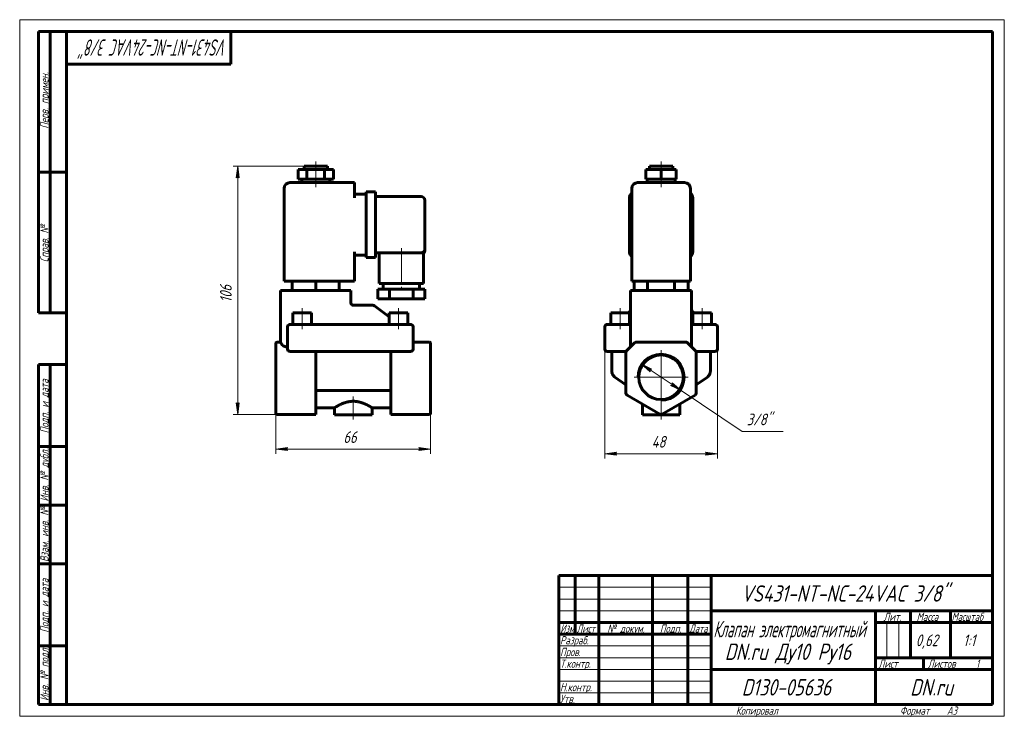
# Model space of a CAD drawing. Header units: millimetres. Extents: x 0 to 420, y 0 to 297.
import ezdxf

# ---------------------------------------------------------------- set-up
doc = ezdxf.new("R2010")
doc.units = ezdxf.units.MM
for name, pattern in [('K5LT_AXLED', [19.5, 15, -1.5, 1.5, -1.5]), ('K5LT_BASIC', [0]), ('K5LT_THIN', [0])]:
    doc.linetypes.add(name, pattern=pattern)
doc.layers.add('Системный слой', color=7, linetype='Continuous')
doc.layers.add('Системный слой (1)', color=251, linetype='Continuous', true_color=0x6c6c6c)
doc.styles.add('KDIMTEXTSTYLE', font='GOST_AU.SHX', dxfattribs={"width": 0.96, "oblique": 15, "height": 5})
doc.styles.add('KTEXTSTYLE', font='GOST_AU.SHX', dxfattribs={"width": 0.96, "height": 5})
doc.dimstyles.new('KDIMSTYLE (1.00)', dxfattribs={"dimtxt": 5, "dimasz": 1, "dimexe": 2, "dimexo": 0, "dimgap": 1, "dimtad": 1, "dimtxsty": 'KDIMTEXTSTYLE', "dimsah": 1, "dimcen": 0, "dimdle": 1, "dimadec": 0, "dimazin": 0, "dimtfac": 0.667, "dimtmove": 0, "dimatfit": 3, "dimfxl": 1, "dimtvp": 1, "dimtolj": 1, "dimtzin": 0, "dimarcsym": 0})

# ---------------------------------------------------------------- blocks, each defined once
blk = doc.blocks.new('U0')
at = {"layer": 'Системный слой (1)', "color": 150, "linetype": 'K5LT_BASIC', "lineweight": 60, "true_color": 0x0080ff}
for p, q in [((286.6, 173.33), (286.6, 173.35)), ((286.64, 173.08), (286.6, 173.33)), ((286.68, 172.98), (286.64, 173.08)), ((286.7, 172.94), (286.68, 172.98)), ((286.71, 172.92), (286.7, 172.94)), ((286.71, 172.91), (286.71, 172.92)), ((286.72, 172.91), (286.71, 172.91)), ((286.72, 172.9), (286.72, 172.91)), ((286.72, 172.89), (286.72, 172.9)), ((286.72, 172.9), (286.72, 172.9)), ((286.72, 172.9), (286.72, 172.9)), ((286.72, 172.9), (286.72, 172.9)), ((286.72, 172.9), (286.72, 172.9)), ((286.72, 172.9), (286.72, 172.9)), ((286.72, 172.9), (286.72, 172.9)), ((286.72, 172.9), (286.72, 172.9)), ((286.72, 172.9), (286.72, 172.9)), ((286.72, 172.9), (286.72, 172.9)), ((286.72, 172.9), (286.72, 172.9)), ((286.72, 172.9), (286.72, 172.9)), ((286.72, 172.9), (286.72, 172.9)), ((286.77, 172.83), (286.72, 172.89))]:
    blk.add_line(p, q, dxfattribs=at)
blk = doc.blocks.new('U1')
at = {"layer": 'Системный слой (1)', "color": 150, "linetype": 'K5LT_BASIC', "lineweight": 60, "true_color": 0x0080ff}
for p, q in [((258.6, 155.52), (258.6, 155.45)), ((258.6, 155.28), (258.6, 155.15))]:
    blk.add_line(p, q, dxfattribs=at)
blk = doc.blocks.new('U2')
at = {"layer": 'Системный слой (1)', "color": 150, "linetype": 'K5LT_BASIC', "lineweight": 60, "true_color": 0x0080ff}
for p, q in [((260.43, 172.83), (260.48, 172.89)), ((260.48, 172.89), (260.49, 172.9)), ((260.49, 172.91), (260.5, 172.92)), ((260.49, 172.9), (260.49, 172.91)), ((260.49, 172.91), (260.49, 172.91)), ((260.49, 172.9), (260.49, 172.9)), ((260.49, 172.9), (260.49, 172.9)), ((260.49, 172.9), (260.49, 172.9)), ((260.49, 172.9), (260.49, 172.9)), ((260.49, 172.9), (260.49, 172.9)), ((260.49, 172.9), (260.49, 172.9)), ((260.49, 172.9), (260.49, 172.9)), ((260.49, 172.9), (260.49, 172.9)), ((260.49, 172.9), (260.49, 172.9)), ((260.49, 172.9), (260.49, 172.9)), ((260.49, 172.9), (260.49, 172.9)), ((260.49, 172.9), (260.49, 172.9)), ((260.5, 172.92), (260.51, 172.94)), ((260.51, 172.94), (260.53, 172.98)), ((260.53, 172.98), (260.56, 173.08)), ((260.56, 173.08), (260.6, 173.33)), ((260.6, 173.33), (260.6, 173.35))]:
    blk.add_line(p, q, dxfattribs=at)
blk = doc.blocks.new('U3')
at = {"layer": 'Системный слой (1)', "color": 150, "linetype": 'K5LT_BASIC', "lineweight": 60, "true_color": 0x0080ff}
for p, q in [((288.6, 155.52), (288.6, 155.45)), ((288.6, 155.28), (288.6, 155.15))]:
    blk.add_line(p, q, dxfattribs=at)
blk = doc.blocks.new('U4')
at = {"layer": 'Системный слой (1)', "color": 150, "linetype": 'K5LT_BASIC', "lineweight": 60, "true_color": 0x0080ff}
for p, q in [((286.6, 181.57), (286.6, 173.35)), ((286.6, 173.35), (286.6, 157.57))]:
    blk.add_line(p, q, dxfattribs=at)
blk = doc.blocks.new('U5')
at = {"layer": 'Системный слой (1)', "color": 30, "linetype": 'K5LT_AXLED', "lineweight": 18, "true_color": 0xff8000}
for q in [(273.6, 156.07), (262.1, 144.57), (285.1, 144.57), (273.6, 133.07)]:
    blk.add_line((273.6, 144.57), q, dxfattribs=at)
blk = doc.blocks.new('D0')
at = {"layer": 'Системный слой (1)'}
for points in [[(249.6, 111.96), (254.6, 112.61), (254.1, 111.96), (254.6, 111.3)], [(297.6, 111.96), (292.6, 112.61), (293.1, 111.96), (292.6, 111.3)]]:
    blk.add_hatch(color=7, dxfattribs=at).paths.add_polyline_path(points)
at = {"layer": 'Системный слой (1)', "color": 7, "linetype": 'K5LT_THIN', "lineweight": 18}
for p, q in [((249.6, 161.32), (249.6, 109.96)), ((297.6, 161.32), (297.6, 109.96)), ((249.6, 111.96), (254.6, 112.61)), ((254.6, 111.3), (249.6, 111.96)), ((254.6, 112.61), (254.1, 111.96)), ((254.1, 111.96), (254.6, 111.3)), ((293.1, 111.96), (292.6, 112.61)), ((292.6, 112.61), (297.6, 111.96)), ((297.6, 111.96), (292.6, 111.3)), ((292.6, 111.3), (293.1, 111.96))]:
    blk.add_line(p, q, dxfattribs=at)
blk.add_wipeout([(269.58, 112.96), (269.58, 120.34), (277.3, 120.34), (277.3, 112.96)]).dxf.layer = 'Системный слой (1)'
blk.add_line((249.6, 111.96), (297.6, 111.96), dxfattribs=at)
at = {"layer": 'Системный слой (1)', "color": 7, "insert": (269.58, 119.54), "char_height": 5, "attachment_point": 1, "style": 'KTEXTSTYLE'}
blk.add_mtext('\\H5.0;\\W1.000;\\Q15;\\Q15;\\W0.965;48', dxfattribs=at)
blk = doc.blocks.new('KDIMARROW_01')
at = {"layer": 'Системный слой'}
blk.add_hatch(color=0, dxfattribs=at).paths.add_polyline_path([(0, 0), (-5, 0.66), (-4.5, 0), (-5, -0.66)])
at = {"layer": 'Системный слой', "color": 0, "linetype": 'K5LT_THIN', "lineweight": 18}
for p, q in [((-4.5, 0), (-5, 0.66)), ((-5, 0.66), (0, 0)), ((0, 0), (-5, -0.66)), ((-5, -0.66), (-4.5, 0))]:
    blk.add_line(p, q, dxfattribs=at)
at = {"layer": 'Системный слой (1)', "color": 0, "linetype": 'K5LT_THIN', "lineweight": 18}
blk.add_line((109.29, 144.57), (108.29, 144.57), dxfattribs=at)
blk = doc.blocks.new('D1')
at = {"layer": 'Системный слой (1)'}
for points in [[(269.61, 148.03), (265.08, 150.26), (268.87, 146.93), (268.83, 147.76)], [(282.12, 138.87), (278.33, 142.2), (278.38, 141.37), (277.6, 141.1)]]:
    blk.add_hatch(color=7, dxfattribs=at).paths.add_polyline_path(points)
at = {"layer": 'Системный слой (1)', "color": 7, "linetype": 'K5LT_THIN', "lineweight": 18}
for p, q in [((265.08, 150.26), (269.61, 148.03)), ((268.87, 146.93), (265.08, 150.26)), ((265.08, 150.26), (282.12, 138.87)), ((269.61, 148.03), (268.83, 147.76)), ((268.83, 147.76), (268.87, 146.93)), ((277.6, 141.1), (278.38, 141.37)), ((282.12, 138.87), (277.6, 141.1)), ((278.38, 141.37), (278.33, 142.2)), ((278.33, 142.2), (282.12, 138.87))]:
    blk.add_line(p, q, dxfattribs=at)
blk.add_wipeout([(310.12, 122.49), (310.12, 129.87), (323.17, 129.87), (323.17, 122.49)]).dxf.layer = 'Системный слой (1)'
for p, q in [((282.12, 138.87), (308.12, 121.49)), ((308.12, 121.49), (325.71, 121.49))]:
    blk.add_line(p, q, dxfattribs=at)
at = {"layer": 'Системный слой (1)', "color": 7, "insert": (310.12, 129.08), "char_height": 5, "attachment_point": 1, "style": 'KTEXTSTYLE'}
blk.add_mtext('\\H5.0;\\W1.000;\\Q15;\\Q15;\\W0.965;3/8"', dxfattribs=at)
blk = doc.blocks.new('U6')
at = {"layer": 'Системный слой (1)', "color": 150, "linetype": 'K5LT_BASIC', "lineweight": 60, "true_color": 0x0080ff}
for p, q in [((126.29, 131.57), (134.29, 131.57)), ((150.29, 131.57), (158.29, 131.57))]:
    blk.add_line(p, q, dxfattribs=at)
blk = doc.blocks.new('U7')
at = {"layer": 'Системный слой (1)', "color": 150, "linetype": 'K5LT_BASIC', "lineweight": 60, "true_color": 0x0080ff}
for p, q in [((172.79, 199.07), (172.79, 199.07)), ((172.79, 199.07), (172.79, 198.68)), ((172.79, 198.68), (172.79, 198.68)), ((172.79, 198.68), (172.79, 198.68))]:
    blk.add_line(p, q, dxfattribs=at)
blk = doc.blocks.new('D2')
at = {"layer": 'Системный слой (1)'}
for points in [[(109.29, 113.96), (114.29, 114.61), (113.79, 113.96), (114.29, 113.3)], [(170.29, 113.3), (175.29, 113.96), (170.29, 114.61), (170.79, 113.96)]]:
    blk.add_hatch(color=7, dxfattribs=at).paths.add_polyline_path(points)
at = {"layer": 'Системный слой (1)', "color": 7, "linetype": 'K5LT_THIN', "lineweight": 18}
for p, q in [((109.29, 129.29), (109.29, 111.96)), ((175.29, 129.29), (175.29, 111.96)), ((109.29, 113.96), (114.29, 114.61)), ((114.29, 113.3), (109.29, 113.96)), ((114.29, 114.61), (113.79, 113.96)), ((113.79, 113.96), (114.29, 113.3)), ((170.79, 113.96), (170.29, 114.61)), ((170.29, 114.61), (175.29, 113.96)), ((175.29, 113.96), (170.29, 113.3)), ((170.29, 113.3), (170.79, 113.96))]:
    blk.add_line(p, q, dxfattribs=at)
blk.add_wipeout([(138.08, 114.96), (138.08, 122.34), (146.17, 122.34), (146.17, 114.96)]).dxf.layer = 'Системный слой (1)'
blk.add_line((109.29, 113.96), (175.29, 113.96), dxfattribs=at)
at = {"layer": 'Системный слой (1)', "color": 7, "insert": (138.08, 121.54), "char_height": 5, "attachment_point": 1, "style": 'KTEXTSTYLE'}
blk.add_mtext('\\H5.0;\\W1.000;\\Q15;\\Q15;\\W0.965;66', dxfattribs=at)
blk = doc.blocks.new('D3')
at = {"layer": 'Системный слой (1)'}
for points in [[(93.69, 229.57), (93.03, 234.57), (92.37, 229.57), (93.03, 230.07)], [(93.03, 128.72), (93.69, 133.72), (93.03, 133.22), (92.37, 133.72)]]:
    blk.add_hatch(color=7, dxfattribs=at).paths.add_polyline_path(points)
at = {"layer": 'Системный слой (1)', "color": 7, "linetype": 'K5LT_THIN', "lineweight": 18}
for p, q in [((121.29, 234.57), (91.03, 234.57)), ((92.37, 229.57), (93.03, 234.57)), ((93.03, 234.57), (93.69, 229.57)), ((93.03, 230.07), (92.37, 229.57)), ((93.69, 229.57), (93.03, 230.07)), ((93.03, 128.72), (92.37, 133.72)), ((92.37, 133.72), (93.03, 133.22)), ((93.03, 133.22), (93.69, 133.72)), ((93.69, 133.72), (93.03, 128.72)), ((118.04, 128.72), (91.03, 128.72))]:
    blk.add_line(p, q, dxfattribs=at)
blk.add_wipeout([(92.03, 176.43), (84.65, 176.43), (84.65, 186.44), (92.03, 186.44)]).dxf.layer = 'Системный слой (1)'
blk.add_line((93.03, 234.57), (93.03, 128.72), dxfattribs=at)
at = {"layer": 'Системный слой (1)', "color": 7, "insert": (85.45, 176.43), "char_height": 5, "attachment_point": 1, "rotation": 90, "style": 'KTEXTSTYLE'}
blk.add_mtext('\\H5.0;\\W1.000;\\Q15;\\Q15;\\W0.965;106', dxfattribs=at)
blk = doc.blocks.new('U8')
at = {"color": 7, "linetype": 'K5LT_THIN', "lineweight": 18}
for p, q in [((0, 0), (0, 297)), ((0, 297), (420, 297)), ((420, 297), (420, 0)), ((230, 55), (295, 55)), ((230, 50), (295, 50)), ((230, 45), (295, 45)), ((369.96, 25), (369.96, 40)), ((374.98, 25), (374.98, 40)), ((230, 30), (295, 30)), ((230, 25), (295, 25)), ((230, 20), (295, 20)), ((230, 15), (295, 15)), ((230, 10), (295, 10)), ((420, 0), (0, 0))]:
    blk.add_line(p, q, dxfattribs=at)
at = {"color": 150, "linetype": 'K5LT_BASIC', "lineweight": 60, "true_color": 0x0080ff}
for p, q in [((8, 172), (8, 292)), ((20, 292), (8, 292)), ((13, 172), (13, 292)), ((20, 5), (20, 292)), ((20, 292), (415, 292)), ((90, 292), (90, 278)), ((415, 292), (415, 5)), ((90, 278), (20, 278)), ((20, 232), (8, 232)), ((20, 172), (8, 172)), ((8, 5), (8, 150)), ((20, 150), (8, 150)), ((13, 5), (13, 150)), ((20, 115), (8, 115)), ((20, 90), (8, 90)), ((20, 65), (8, 65)), ((230, 60), (415, 60)), ((230, 5), (230, 60)), ((237, 35), (237, 60)), ((247, 5), (247, 60)), ((270, 5), (270, 60)), ((285, 5), (285, 60)), ((295, 5), (295, 60)), ((295, 45), (415, 45)), ((365, 5), (365, 45)), ((380, 25), (380, 45)), ((397, 25), (397, 45)), ((230, 40), (295, 40)), ((365, 40), (380, 40)), ((380, 40), (415, 40)), ((230, 35), (295, 35)), ((20, 30), (8, 30)), ((365, 25), (415, 25)), ((385.57, 20), (385.57, 25)), ((295, 20), (365, 20)), ((365, 20), (415, 20)), ((20, 5), (8, 5)), ((415, 5), (20, 5))]:
    blk.add_line(p, q, dxfattribs=at)
at = {"color": 7, "attachment_point": 1, "style": 'KTEXTSTYLE'}
for s, insert, char_height, rotation in [('\\H5.0;\\W1.000;\\Q15;\\Q15;\\W0.677;\\H7.00;VS431-NT-NC-24VAC 3/8"', (88.62, 281.64), 7, 180), ('\\H5.0;\\W1.000;\\Q15;\\Q15;\\W0.965;\\H3.50;Перв. примен.', (8.82, 250.52), 3.5, 90), ('\\H5.0;\\W1.000;\\Q15;\\Q15;\\W0.965;\\H3.50;Справ. №', (8.82, 193.63), 3.5, 90), ('\\H5.0;\\W1.000;\\Q15;\\Q15;\\W0.965;\\H3.50;Подп. и дата', (8.82, 120.66), 3.5, 90), ('\\H5.0;\\W1.000;\\Q15;\\Q15;\\W0.965;\\H3.50;Инв. № дубл.', (8.82, 91.57), 3.5, 90), ('\\H5.0;\\W1.000;\\Q15;\\Q15;\\W0.965;\\H3.50;Взам. инв. №', (8.82, 65.8), 3.5, 90), ('\\H5.0;\\W1.000;\\Q15;\\Q15;\\W0.965;\\H3.50;Подп. и дата', (8.82, 35.66), 3.5, 90), ('\\H5.0;\\W1.000;\\Q15;\\Q15;\\W0.965;\\H3.50;Инв. № подл.', (8.82, 6.57), 3.5, 90)]:
    blk.add_mtext(s, dxfattribs=dict(at, insert=insert, char_height=char_height, rotation=rotation))
for s, insert, char_height in [('\\H5.0;\\W1.000;\\Q15;\\Q15;\\W0.965;\\H7.00;VS431-NT-NC-24VAC 3/8"', (307.79, 55.86), 7), ('\\H5.0;\\W1.000;\\Q15;\\Q15;\\W0.965;\\H3.50;Лит.', (368.47, 44.18), 3.5), ('\\H5.0;\\W1.000;\\Q15;\\Q15;\\W0.965;\\H3.50;Масса', (382.58, 44.18), 3.5), ('\\H5.0;\\W1.000;\\Q15;\\Q15;\\W0.930;\\H3.50;Масштаб', (397.52, 44.18), 3.5), ('\\H5.0;\\W1.000;\\Q15;\\Q15;\\W0.784;\\H3.50;Изм.', (230.62, 39.18), 3.5), ('\\H5.0;\\W1.000;\\Q15;\\Q15;\\W0.799;\\H3.50;Лист', (237.61, 39.18), 3.5), ('\\H5.0;\\W1.000;\\Q15;\\Q15;\\W0.965;\\H3.50;№ докум.', (250.63, 39.18), 3.5), ('\\H5.0;\\W1.000;\\Q15;\\Q15;\\W0.965;\\H3.50;Подп.', (273.1, 39.18), 3.5), ('\\H5.0;\\W1.000;\\Q15;\\Q15;\\W0.799;\\H3.50;Дата', (285.61, 39.18), 3.5), ('\\H5.0;\\W1.000;\\Q15;\\Q15;\\W0.672;\\H7.00;Клапан электромагнитный', (295.88, 40.69), 7), ('\\H5.0;\\W1.000;\\Q15;\\Q15;\\W0.965;\\H3.50;Разраб.', (230.5, 34.18), 3.5), ('\\H5.0;\\W1.000;\\Q15;\\Q15;\\W0.965;0,62', (382.23, 34.9), 5), ('\\H5.0;\\W1.000;\\Q15;\\Q15;\\W0.965;{\\c16711680;1:1}', (402.44, 34.9), 5), ('\\H5.0;\\W1.000;\\Q15;\\Q15;\\W0.965;\\H7.00;DN.ru Ду10 Ру16', (300.76, 31.02), 7), ('\\H5.0;\\W1.000;\\Q15;\\Q15;\\W0.965;\\H3.50;Пров.', (230.5, 29.18), 3.5), ('\\H5.0;\\W1.000;\\Q15;\\Q15;\\W0.965;\\H3.50;Т.контр.', (230.5, 24.18), 3.5), ('\\H5.0;\\W1.000;\\Q15;\\Q15;\\W0.965;\\H3.50;Лист', (366.32, 24.18), 3.5), ('\\H5.0;\\W1.000;\\Q15;\\Q15;\\W0.965;\\H3.50;Листов', (387.36, 24.18), 3.5), ('\\H5.0;\\W1.000;\\Q15;\\Q15;\\W0.965;\\H3.50;1', (407.91, 24.18), 3.5), ('\\H5.0;\\W1.000;\\Q15;\\Q15;\\W0.965;\\H3.50;Н.контр.', (230.5, 14.18), 3.5), ('\\H5.0;\\W1.000;\\Q15;\\Q15;\\W0.965;\\H7.00;D130-05636', (307.98, 15.86), 7), ('\\H5.0;\\W1.000;\\Q15;\\Q15;\\W0.965;\\H7.00;DN.ru', (379.84, 15.86), 7), ('\\H5.0;\\W1.000;\\Q15;\\Q15;\\W0.965;\\H3.50;Утв.', (230.5, 9.18), 3.5), ('\\H5.0;\\W1.000;\\Q15;\\Q15;\\W0.965;\\H3.50;Копировал', (305.5, 4.18), 3.5), ('\\H5.0;\\W1.000;\\Q15;\\Q15;\\W0.965;\\H3.50;Формат', (375.5, 4.18), 3.5), ('\\H5.0;\\W1.000;\\Q15;\\Q15;\\W0.965;\\H3.50;A3', (395.5, 4.18), 3.5)]:
    blk.add_mtext(s, dxfattribs=dict(at, insert=insert, char_height=char_height))

msp = doc.modelspace()

# ---------------------------------------------------------------- linework, layer by layer
at = {"layer": 'Системный слой (1)', "color": 30, "linetype": 'K5LT_AXLED', "lineweight": 18, "true_color": 0xff8000}
for p, q in [((126.294, 231.065), (126.294, 236.565)), ((273.603, 231.065), (273.603, 236.565)), ((126.294, 225.565), (126.294, 231.065)), ((273.603, 225.565), (273.603, 231.065)), ((162.794, 199.565), (162.794, 180.065)), ((120.544, 165.065), (120.544, 174.065)), ((161.544, 165.065), (161.544, 174.065)), ((256.103, 165.065), (256.103, 174.065)), ((291.103, 165.065), (291.103, 174.065)), ((142.294, 136.318), (142.294, 126.565)), ((273.603, 126.565), (273.603, 136.318))]:
    msp.add_line(p, q, dxfattribs=at)
at = {"layer": 'Системный слой (1)', "color": 150, "linetype": 'K5LT_BASIC', "lineweight": 60, "true_color": 0x0080ff}
for p, q in [((118.794, 229.065), (118.794, 233.065)), ((118.794, 233.065), (122.544, 233.065)), ((121.294, 234.565), (131.294, 234.565)), ((121.294, 233.065), (121.294, 234.565)), ((122.544, 233.065), (130.044, 233.065)), ((122.544, 229.065), (122.544, 233.065)), ((130.044, 233.065), (133.794, 233.065)), ((130.044, 229.065), (130.044, 233.065)), ((131.294, 233.065), (131.294, 234.565)), ((133.794, 229.065), (133.794, 233.065)), ((267.108, 233.065), (273.603, 233.065)), ((267.108, 229.065), (267.108, 233.065)), ((268.603, 234.565), (278.603, 234.565)), ((268.603, 233.065), (268.603, 234.565)), ((273.603, 229.065), (273.603, 233.065)), ((273.603, 233.065), (280.098, 233.065)), ((278.603, 233.065), (278.603, 234.565)), ((280.098, 229.065), (280.098, 233.065)), ((142.794, 227.565), (115.294, 227.565)), ((118.794, 229.065), (122.544, 229.065)), ((120.294, 227.565), (120.294, 229.065)), ((122.544, 229.065), (130.044, 229.065)), ((130.044, 229.065), (133.794, 229.065)), ((132.294, 227.565), (132.294, 229.065)), ((142.794, 227.565), (142.794, 225.065)), ((283.603, 227.565), (263.603, 227.565)), ((267.108, 229.065), (273.603, 229.065)), ((267.603, 227.565), (267.603, 229.065)), ((273.603, 229.065), (280.098, 229.065)), ((279.603, 227.565), (279.603, 229.065)), ((112.794, 185.565), (112.794, 225.065)), ((142.794, 221.065), (142.794, 225.065)), ((147.794, 221.065), (147.794, 223.565)), ((147.794, 223.565), (151.794, 223.565)), ((151.794, 223.565), (151.794, 221.065)), ((261.103, 185.565), (261.103, 225.065)), ((286.103, 185.565), (286.103, 225.065)), ((142.794, 222.565), (147.794, 222.565)), ((147.794, 221.065), (147.794, 198.065)), ((151.794, 221.565), (171.294, 221.565)), ((151.794, 221.065), (151.794, 198.065)), ((172.794, 220.065), (172.794, 199.065)), ((260.103, 198.065), (260.103, 221.065)), ((287.103, 221.065), (287.103, 198.065)), ((142.794, 185.565), (142.794, 198.065)), ((147.794, 195.565), (147.794, 198.065)), ((151.794, 198.065), (151.794, 195.565)), ((151.794, 197.565), (171.294, 197.565)), ((153.294, 197.565), (153.294, 184.565)), ((171.294, 197.565), (172.294, 197.565)), ((172.294, 197.565), (172.294, 184.565)), ((172.794, 199.065), (172.794, 198.683)), ((172.794, 198.807), (172.794, 198.822)), ((172.794, 198.683), (172.794, 198.683)), ((172.794, 198.683), (172.794, 198.683)), ((142.794, 196.565), (147.794, 196.565)), ((147.794, 195.565), (151.794, 195.565)), ((115.294, 185.565), (112.794, 185.565)), ((115.294, 185.565), (142.794, 185.565)), ((116.294, 185.565), (116.294, 181.565)), ((126.294, 185.565), (126.294, 181.565)), ((136.294, 185.565), (136.294, 181.565)), ((263.603, 185.565), (261.103, 185.565)), ((262.056, 185.565), (262.056, 181.565)), ((263.603, 185.565), (283.603, 185.565)), ((267.829, 185.565), (267.829, 181.565)), ((279.376, 185.565), (279.376, 181.565)), ((286.103, 185.565), (283.603, 185.565)), ((285.15, 185.565), (285.15, 181.565)), ((111.294, 181.565), (111.294, 159.565)), ((111.294, 181.565), (113.794, 181.565)), ((138.794, 181.565), (113.794, 181.565)), ((138.794, 181.565), (141.294, 181.565)), ((141.294, 181.565), (141.294, 176.055)), ((152.794, 182.065), (152.794, 178.065)), ((157.794, 182.065), (152.794, 182.065)), ((172.294, 184.565), (153.294, 184.565)), ((155.044, 184.565), (155.044, 182.065)), ((167.794, 182.065), (157.794, 182.065)), ((157.794, 182.065), (157.794, 178.065)), ((167.794, 182.065), (167.794, 178.065)), ((172.794, 182.065), (167.794, 182.065)), ((170.544, 184.565), (170.544, 182.065)), ((172.794, 182.065), (172.794, 178.065)), ((260.603, 181.565), (263.103, 181.565)), ((260.603, 181.565), (260.603, 157.565)), ((284.103, 181.565), (263.103, 181.565)), ((284.103, 181.565), (286.603, 181.565)), ((157.794, 178.065), (152.794, 178.065)), ((167.794, 178.065), (157.794, 178.065)), ((172.794, 178.065), (167.794, 178.065)), ((141.294, 176.21), (141.294, 176.055)), ((141.294, 176.055), (141.294, 176.055)), ((141.294, 176.055), (141.294, 176.055)), ((142.294, 175.275), (142.294, 175.275)), ((150.706, 175.275), (142.294, 175.275)), ((151.312, 175.071), (157.544, 170.325)), ((260.487, 172.902), (259.388, 172.065)), ((286.719, 172.902), (287.817, 172.065)), ((116.544, 172.065), (124.544, 172.065)), ((116.544, 167.065), (116.544, 172.065)), ((124.544, 167.065), (124.544, 172.065)), ((157.544, 167.065), (157.544, 172.065)), ((157.544, 172.065), (165.544, 172.065)), ((165.544, 167.065), (165.544, 172.065)), ((252.103, 172.065), (260.103, 172.065)), ((252.103, 167.065), (252.103, 172.065)), ((260.103, 167.065), (260.103, 172.065)), ((287.103, 172.065), (295.103, 172.065)), ((287.103, 167.065), (287.103, 172.065)), ((295.103, 167.065), (295.103, 172.065)), ((114.294, 166.065), (114.294, 156.565)), ((115.294, 167.065), (117.294, 167.065)), ((164.794, 167.065), (117.294, 167.065)), ((164.794, 167.065), (166.794, 167.065)), ((167.794, 156.565), (167.794, 166.065)), ((249.603, 166.065), (249.603, 156.565)), ((250.603, 167.065), (252.603, 167.065)), ((252.603, 167.065), (260.603, 167.065)), ((286.603, 167.065), (294.603, 167.065)), ((294.603, 167.065), (296.603, 167.065)), ((297.603, 166.065), (297.603, 156.565)), ((109.294, 158.919), (109.294, 159.065)), ((109.294, 155.505), (109.294, 158.919)), ((109.294, 155.151), (109.294, 155.505)), ((111.295, 159.565), (109.794, 159.565)), ((113.794, 157.565), (114.294, 157.565)), ((117.294, 155.565), (115.294, 155.565)), ((117.294, 155.565), (164.794, 155.565)), ((126.294, 137.803), (126.294, 155.565)), ((158.294, 137.803), (158.294, 155.565)), ((166.794, 155.565), (164.794, 155.565)), ((167.794, 159.565), (174.794, 159.565)), ((175.294, 159.065), (175.294, 158.919)), ((175.294, 155.505), (175.294, 158.919)), ((175.294, 155.505), (175.294, 155.151)), ((252.603, 155.565), (250.603, 155.565)), ((252.603, 155.565), (252.603, 147.09)), ((252.603, 155.565), (258.603, 155.565)), ((258.603, 155.565), (258.892, 155.855)), ((258.603, 155.565), (258.603, 155.151)), ((262.31, 159.272), (258.896, 155.858)), ((284.189, 159.565), (263.017, 159.565)), ((288.31, 155.858), (284.896, 159.272)), ((288.603, 155.565), (288.313, 155.855)), ((288.603, 155.565), (288.603, 155.565)), ((288.603, 155.565), (288.603, 155.151)), ((288.603, 155.565), (294.603, 155.565)), ((294.603, 155.565), (294.603, 147.09)), ((296.603, 155.565), (294.603, 155.565)), ((109.294, 137.803), (109.294, 155.151)), ((175.294, 137.803), (175.294, 155.151)), ((258.603, 155.151), (258.603, 137.803)), ((288.603, 137.803), (288.603, 155.151)), ((258.603, 141.265), (253.861, 144.647)), ((293.345, 144.647), (288.603, 141.265)), ((127.305, 138.917), (157.282, 138.917)), ((109.294, 137.37), (109.294, 137.803)), ((109.294, 129.287), (109.294, 137.37)), ((126.294, 137.803), (126.294, 136.937)), ((126.294, 128.854), (126.294, 136.937)), ((158.294, 136.937), (158.294, 137.803)), ((158.294, 128.854), (158.294, 136.937)), ((175.294, 137.803), (175.294, 137.37)), ((175.294, 129.287), (175.294, 137.37)), ((259.103, 136.937), (273.103, 128.854)), ((274.103, 128.854), (288.103, 136.937)), ((134.294, 131.565), (134.294, 128.565)), ((150.294, 131.565), (150.294, 128.565)), ((265.603, 133.184), (265.603, 128.565)), ((281.603, 133.184), (281.603, 128.565)), ((109.294, 129.22), (109.294, 129.287)), ((109.794, 128.72), (126.294, 128.72)), ((126.294, 128.854), (126.294, 128.72)), ((150.294, 128.565), (134.294, 128.565)), ((158.294, 128.72), (158.294, 128.854)), ((158.294, 128.72), (174.794, 128.72)), ((175.294, 129.287), (175.294, 129.22)), ((281.603, 128.565), (265.603, 128.565))]:
    msp.add_line(p, q, dxfattribs=at)
msp.add_circle((273.603, 144.565), 9.5, dxfattribs=at)
for centre, radius, start, end in [((115.294, 225.065), 2.5, 90, 180), ((263.603, 225.065), 2.5, 90, 180), ((283.603, 225.065), 2.5, 0, 90), ((262.603, 221.065), 2.5, 126.8699, 180), ((284.603, 221.065), 2.5, 0, 53.1301), ((171.294, 220.065), 1.5, 0, 90), ((171.294, 199.065), 1.5, 270, 0), ((171.294, 199.065), 1.5, 270.44711, 0), ((171.294, 198.683), 1.5, 311.81031, 0), ((262.603, 198.065), 2.5, 180, 233.1301), ((284.603, 198.065), 2.5, 306.8699, 0), ((142.294, 176.275), 1, 180, 270), ((150.706, 174.275), 1, 52.70853, 90), ((115.294, 166.065), 1, 90, 180), ((166.794, 166.065), 1, 0, 90), ((250.603, 166.065), 1, 90, 180), ((296.603, 166.065), 1, 0, 90), ((109.794, 159.065), 0.5, 90, 180), ((115.294, 156.565), 1, 180, 270), ((166.794, 156.565), 1, 270, 0), ((174.794, 159.065), 0.5, 0, 90), ((250.603, 156.565), 1, 180, 270), ((259.603, 155.151), 1, 135, 180), ((263.017, 158.565), 1, 90, 135), ((284.189, 158.565), 1, 45, 90), ((287.603, 155.151), 1, 0, 45), ((296.603, 156.565), 1, 270, 0), ((259.603, 137.803), 1, 180, 240), ((287.603, 137.803), 1, 300, 0), ((109.794, 129.22), 0.5, 180, 270), ((174.794, 129.22), 0.5, 270, 0), ((273.603, 129.72), 1, 240, 300)]:
    msp.add_arc(centre, radius, start, end, dxfattribs=at)
at = {"layer": 'Системный слой (1)', "color": 7, "linetype": 'K5LT_THIN', "lineweight": 18}
msp.add_arc((273.603, 144.565), 10.247, 270, 180, dxfattribs=at)
at = {"layer": 'Системный слой (1)', "color": 150, "linetype": 'K5LT_BASIC', "lineweight": 60, "true_color": 0x0080ff}
for start_param, end_param in [(0.0004646, 0.0005387), (0, 0.0002688), (0.0002688, 0.0004646)]:
    msp.add_ellipse((142.294, 176.055), major_axis=(-1, 0), ratio=0.8913849, start_param=start_param, end_param=end_param, dxfattribs=at)
for points, knots in [([(172.794, 198.683), (172.794, 198.683), (172.794, 198.683), (172.794, 198.679), (172.794, 198.675), (172.793, 198.667), (172.793, 198.663), (172.793, 198.65), (172.793, 198.641), (172.792, 198.616), (172.791, 198.599), (172.788, 198.548), (172.784, 198.514), (172.771, 198.415), (172.758, 198.35), (172.722, 198.221), (172.7, 198.158), (172.648, 198.035), (172.618, 197.975), (172.549, 197.86), (172.511, 197.805), (172.428, 197.7), (172.384, 197.651), (172.329, 197.598), (172.322, 197.592), (172.314, 197.584), (172.313, 197.583), (172.306, 197.577), (172.3, 197.571), (172.294, 197.565)], [0.0015295, 0.0015295, 0.0015295, 0.0015295, 0.0061182, 0.0061182, 0.146493, 0.146493, 0.2975747, 0.2975747, 0.599738, 0.599738, 1.2040646, 1.2040646, 2.4127178, 2.4127178, 4.7757915, 4.7757915, 7.1589078, 7.1589078, 9.54946, 9.54946, 11.9358385, 11.9358385, 14.3022232, 14.3022232, 14.6500446, 14.6500446, 14.6901943, 14.6901943, 14.9968073, 14.9968073, 14.9968073, 14.9968073]), ([(172.794, 198.683), (172.794, 198.683), (172.794, 198.683), (172.794, 198.679), (172.794, 198.675), (172.793, 198.667), (172.793, 198.662), (172.793, 198.658), (172.793, 198.658), (172.793, 198.648), (172.793, 198.639), (172.792, 198.612), (172.791, 198.594), (172.787, 198.54), (172.783, 198.504), (172.769, 198.402), (172.755, 198.337), (172.718, 198.209), (172.696, 198.146), (172.642, 198.023), (172.611, 197.963), (172.542, 197.849), (172.503, 197.794), (172.419, 197.69), (172.374, 197.641), (172.323, 197.592), (172.319, 197.588), (172.311, 197.581), (172.307, 197.577), (172.303, 197.574)], [0.0042382, 0.0042382, 0.0042382, 0.0042382, 0.0127147, 0.0127147, 0.1526946, 0.1526946, 0.3017981, 0.3017981, 0.3138657, 0.3138657, 0.636208, 0.636208, 1.2808924, 1.2808924, 2.5702613, 2.5702613, 4.9372312, 4.9372312, 7.3230303, 7.3230303, 9.7140965, 9.7140965, 12.1012467, 12.1012467, 14.4681782, 14.4681782, 14.6506356, 14.6506356, 14.8464861, 14.8464861, 14.8464861, 14.8464861]), ([(172.794, 198.683), (172.794, 198.676), (172.794, 198.669), (172.793, 198.655), (172.793, 198.647), (172.793, 198.631), (172.792, 198.623), (172.792, 198.608), (172.791, 198.6), (172.79, 198.583), (172.79, 198.574), (172.789, 198.566)], [0, 0, 0, 0, 0.8773534, 0.8773534, 1.8773534, 1.8773534, 2.8773534, 2.8773534, 3.8773534, 3.8773534, 5, 5, 5, 5]), ([(172.794, 198.683), (172.794, 198.676), (172.794, 198.669), (172.793, 198.655), (172.793, 198.647), (172.793, 198.631), (172.792, 198.623), (172.792, 198.607), (172.791, 198.599), (172.79, 198.583), (172.79, 198.574), (172.789, 198.565)], [0, 0, 0, 0, 0.8742674, 0.8742674, 1.8742674, 1.8742674, 2.8742674, 2.8742674, 3.8742674, 3.8742674, 5, 5, 5, 5]), ([(141.294, 176.275), (141.294, 176.273), (141.294, 176.271), (141.294, 176.267), (141.294, 176.265), (141.294, 176.26), (141.294, 176.258), (141.294, 176.254), (141.294, 176.252), (141.294, 176.248), (141.294, 176.246), (141.294, 176.244)], [0, 0, 0, 0, 0.4, 0.4, 0.8, 0.8, 1.2, 1.2, 1.6, 1.6, 2, 2, 2, 2]), ([(142.294, 175.275), (142.248, 175.275), (142.202, 175.278), (142.111, 175.291), (142.066, 175.3), (141.976, 175.325), (141.933, 175.341), (141.847, 175.379), (141.805, 175.401), (141.726, 175.451), (141.687, 175.478), (141.615, 175.539), (141.58, 175.573), (141.516, 175.644), (141.487, 175.682), (141.434, 175.762), (141.41, 175.804), (141.37, 175.89), (141.352, 175.934), (141.333, 175.996), (141.328, 176.013), (141.321, 176.041), (141.319, 176.052), (141.316, 176.066), (141.315, 176.071), (141.311, 176.087), (141.309, 176.1), (141.302, 176.144), (141.298, 176.175), (141.295, 176.22), (141.294, 176.234), (141.294, 176.257), (141.294, 176.266), (141.294, 176.275)], [0, 0, 0, 0, 1.6624192, 1.6624192, 3.3349157, 3.3349157, 5.0249818, 5.0249818, 6.7270673, 6.7270673, 8.4343305, 8.4343305, 10.1659047, 10.1659047, 11.9074943, 11.9074943, 13.6438397, 13.6438397, 15.3628677, 15.3628677, 16.0056146, 16.0056146, 16.4033081, 16.4033081, 16.5598581, 16.5598581, 17.0217443, 17.0217443, 18.1702238, 18.1702238, 18.6626588, 18.6626588, 19, 19, 19, 19]), ([(111.423, 159.272), (111.421, 159.278), (111.417, 159.288), (111.412, 159.303), (111.407, 159.318), (111.402, 159.332), (111.397, 159.346), (111.392, 159.359), (111.387, 159.372), (111.382, 159.385), (111.377, 159.397), (111.372, 159.41), (111.366, 159.425), (111.358, 159.443), (111.35, 159.463), (111.342, 159.481), (111.334, 159.497), (111.327, 159.512), (111.319, 159.529), (111.31, 159.545), (111.303, 159.557), (111.298, 159.564), (111.296, 159.565), (111.295, 159.565)], [0, 0, 0, 0, 0.0292172, 0.0580562, 0.0866288, 0.1147828, 0.1427663, 0.1704726, 0.1980395, 0.2253545, 0.2525879, 0.2825013, 0.3151604, 0.3624693, 0.4216852, 0.4807683, 0.5279377, 0.5796443, 0.6515114, 0.7415329, 0.8313889, 0.916829, 1, 1, 1, 1]), ([(253.861, 144.647), (253.86, 144.648), (253.859, 144.648), (253.852, 144.653), (253.845, 144.658), (253.83, 144.669), (253.822, 144.675), (253.798, 144.693), (253.782, 144.705), (253.734, 144.743), (253.702, 144.768), (253.609, 144.846), (253.549, 144.901), (253.397, 145.052), (253.308, 145.152), (253.144, 145.365), (253.069, 145.477), (252.935, 145.711), (252.875, 145.833), (252.773, 146.084), (252.731, 146.213), (252.664, 146.474), (252.639, 146.606), (252.61, 146.85), (252.603, 146.961), (252.603, 147.078), (252.603, 147.084), (252.603, 147.09)], [0.0044965, 0.0044965, 0.0044965, 0.0044965, 0.017986, 0.017986, 0.178024, 0.178024, 0.3695374, 0.3695374, 0.7525644, 0.7525644, 1.5186183, 1.5186183, 3.050726, 3.050726, 5.5772136, 5.5772136, 8.1265174, 8.1265174, 10.6872087, 10.6872087, 13.2430992, 13.2430992, 15.7874058, 15.7874058, 17.8878391, 17.8878391, 17.9990735, 17.9990735, 17.9990735, 17.9990735]), ([(293.345, 144.647), (293.345, 144.648), (293.346, 144.648), (293.353, 144.653), (293.36, 144.658), (293.375, 144.669), (293.383, 144.675), (293.408, 144.693), (293.424, 144.705), (293.472, 144.743), (293.504, 144.768), (293.597, 144.846), (293.656, 144.901), (293.809, 145.052), (293.897, 145.152), (294.061, 145.365), (294.136, 145.477), (294.271, 145.711), (294.33, 145.833), (294.432, 146.084), (294.475, 146.213), (294.542, 146.474), (294.567, 146.606), (294.595, 146.85), (294.602, 146.961), (294.603, 147.078), (294.603, 147.084), (294.603, 147.09)], [0.0044965, 0.0044965, 0.0044965, 0.0044965, 0.017986, 0.017986, 0.178024, 0.178024, 0.3695374, 0.3695374, 0.7525644, 0.7525644, 1.5186183, 1.5186183, 3.050726, 3.050726, 5.5772136, 5.5772136, 8.1265174, 8.1265174, 10.6872087, 10.6872087, 13.2430992, 13.2430992, 15.7874058, 15.7874058, 17.8878391, 17.8878391, 17.9990735, 17.9990735, 17.9990735, 17.9990735]), ([(253.861, 144.647), (253.857, 144.649), (253.854, 144.652), (253.846, 144.657), (253.842, 144.661), (253.829, 144.67), (253.821, 144.676), (253.8, 144.692), (253.786, 144.702), (253.759, 144.723), (253.746, 144.733), (253.708, 144.763), (253.684, 144.783), (253.66, 144.803)], [0, 0, 0, 0, 0.3704807, 0.3704807, 0.9262016, 0.9262016, 1.8524033, 1.8524033, 3.4524033, 3.4524033, 5.0524033, 5.0524033, 8, 8, 8, 8]), ([(293.345, 144.647), (293.348, 144.649), (293.351, 144.652), (293.359, 144.657), (293.364, 144.661), (293.377, 144.67), (293.384, 144.676), (293.406, 144.692), (293.419, 144.702), (293.446, 144.723), (293.46, 144.733), (293.497, 144.763), (293.521, 144.783), (293.545, 144.803)], [0, 0, 0, 0, 0.3704798, 0.3704798, 0.9261996, 0.9261996, 1.8523992, 1.8523992, 3.4523992, 3.4523992, 5.0523992, 5.0523992, 8, 8, 8, 8]), ([(127.305, 138.917), (127.275, 138.917), (127.216, 138.918), (127.126, 138.924), (127.033, 138.935), (126.937, 138.952), (126.838, 138.976), (126.738, 139.008), (126.641, 139.046), (126.552, 139.089), (126.472, 139.134), (126.404, 139.179), (126.345, 139.222), (126.31, 139.251), (126.294, 139.265)], [0, 0, 0, 0, 0.0795486, 0.161083, 0.2446178, 0.3335514, 0.4257826, 0.5220428, 0.6187692, 0.7108051, 0.7973121, 0.8716541, 0.9392381, 1, 1, 1, 1]), ([(157.282, 138.917), (157.312, 138.917), (157.371, 138.918), (157.461, 138.924), (157.554, 138.935), (157.65, 138.952), (157.75, 138.976), (157.849, 139.008), (157.946, 139.046), (158.036, 139.089), (158.115, 139.134), (158.183, 139.179), (158.242, 139.222), (158.277, 139.251), (158.294, 139.265)], [0, 0, 0, 0, 0.0795486, 0.161083, 0.2446178, 0.3335514, 0.4257826, 0.5220428, 0.6187692, 0.7108051, 0.7973121, 0.8716541, 0.9392381, 1, 1, 1, 1]), ([(150.294, 131.565), (150.293, 131.565), (150.291, 131.567), (150.282, 131.573), (150.27, 131.58), (150.254, 131.589), (150.233, 131.602), (150.204, 131.62), (150.172, 131.64), (150.138, 131.66), (150.104, 131.681), (150.067, 131.703), (150.021, 131.731), (149.961, 131.767), (149.88, 131.816), (149.784, 131.872), (149.677, 131.936), (149.548, 132.01), (149.392, 132.1), (149.228, 132.193), (149.087, 132.271), (148.975, 132.333), (148.875, 132.387), (148.772, 132.442), (148.665, 132.499), (148.555, 132.557), (148.44, 132.616), (148.322, 132.677), (148.186, 132.745), (148.018, 132.828), (147.814, 132.926), (147.602, 133.025), (147.415, 133.11), (147.255, 133.18), (147.109, 133.243), (146.96, 133.306), (146.792, 133.375), (146.602, 133.45), (146.39, 133.53), (146.191, 133.603), (146.007, 133.667), (145.839, 133.723), (145.669, 133.777), (145.48, 133.835), (145.253, 133.9), (144.958, 133.979), (144.6, 134.064), (144.187, 134.148), (143.774, 134.215), (143.4, 134.261), (143.079, 134.29), (142.786, 134.308), (142.525, 134.317), (142.334, 134.319), (142.174, 134.318), (142.024, 134.315), (141.85, 134.309), (141.689, 134.301), (141.528, 134.29), (141.356, 134.276), (141.131, 134.254), (140.82, 134.215), (140.432, 134.153), (140.045, 134.076), (139.735, 134.005), (139.505, 133.946), (139.326, 133.898), (139.158, 133.85), (138.964, 133.791), (138.686, 133.703), (138.262, 133.557), (137.751, 133.36), (137.242, 133.143), (136.82, 132.95), (136.482, 132.786), (136.208, 132.648), (136.001, 132.541), (135.841, 132.456), (135.69, 132.375), (135.492, 132.267), (135.249, 132.131), (135.007, 131.992), (134.801, 131.872), (134.644, 131.778), (134.527, 131.708), (134.453, 131.663), (134.406, 131.634), (134.377, 131.616), (134.353, 131.602), (134.335, 131.591), (134.32, 131.581), (134.308, 131.574), (134.3, 131.569), (134.295, 131.566), (134.294, 131.565), (134.294, 131.565), (134.294, 131.565)], [0, 0, 0, 0, 0.00500088, 0.00901503, 0.01204864, 0.01508994, 0.01919026, 0.0233186, 0.02747781, 0.03063762, 0.03382466, 0.0370541, 0.04029855, 0.0446928, 0.05023279, 0.05620599, 0.06147732, 0.06758362, 0.07526858, 0.08261799, 0.08808252, 0.09164556, 0.09522268, 0.09883835, 0.10247883, 0.10615375, 0.10983908, 0.11355221, 0.11728265, 0.12229697, 0.12858336, 0.13487488, 0.13991167, 0.1436859, 0.1474591, 0.15123214, 0.15500643, 0.16005856, 0.16512377, 0.17020207, 0.17401133, 0.17781266, 0.18159248, 0.18535986, 0.19029727, 0.19637889, 0.20425595, 0.21269222, 0.22167416, 0.22903485, 0.23482896, 0.24048158, 0.24607593, 0.24999731, 0.25159941, 0.25533253, 0.2587053, 0.26171085, 0.26471053, 0.26805894, 0.27176281, 0.27797773, 0.28644239, 0.29504436, 0.3016277, 0.30577396, 0.30959433, 0.31311623, 0.3166668, 0.32238419, 0.33164316, 0.34575976, 0.35922941, 0.37064469, 0.38018463, 0.38854509, 0.39573032, 0.40023083, 0.40470817, 0.41160519, 0.42197815, 0.43363251, 0.44412644, 0.45396334, 0.46255349, 0.46989547, 0.47402679, 0.47772801, 0.48097321, 0.48419394, 0.48734533, 0.49045336, 0.4935004, 0.49652912, 0.49958475, 0.49999562, 0.49999562, 0.49999562, 0.49999562])]:
    msp.add_open_spline(points, degree=3, knots=knots, dxfattribs=at)
msp.add_rational_spline([(111.423, 159.272), (111.776, 158.216), (112.68, 157.565), (113.794, 157.565)], [1, 0.874352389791, 0.874352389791, 1], degree=3, dxfattribs=at)

# ---------------------------------------------------------------- block references
at = {"layer": 'Системный слой (1)'}
for name in ['U7', 'U4', 'U2', 'U0', 'U1', 'U5', 'U3', 'U6']:
    msp.add_blockref(name, (0, 0), dxfattribs=at)

# ---------------------------------------------------------------- next in the draw order: dimensions: what is measured, and where the dimension line sits
at = {"layer": 'Системный слой (1)', "color": 7}
for base, p1, p2, text, picture, middle in [((249.603, 111.955), (297.603, 161.315), (249.603, 161.315), '\\H5.0;\\W0.965;\\Q15;\\H5.0;\\W0.965;\\Q15;\\Q15;48', 'D0', (273.603, 111.955)), ((109.294, 113.955), (175.294, 129.287), (109.294, 129.287), '\\H5.0;\\W0.965;\\Q15;\\H5.0;\\W0.965;\\Q15;\\Q15;66', 'D2', (142.294, 113.955))]:
    dim = msp.add_linear_dim(base=base, p1=p1, p2=p2, text=text, dimstyle='KDIMSTYLE (1.00)', override={"dimexo": 0, "dimblk1": 'KDIMARROW_01', "dimblk2": 'KDIMARROW_01', "dimse1": 0, "dimse2": 0, "dimclrt": 7, "dimtolj": 1}, dxfattribs=at)
    dim.commit()
    dim.dimension.update_dxf_attribs({"geometry": picture, "text_midpoint": middle, "dimtype": 160})

# ---------------------------------------------------------------- next in the draw order: dimensions: what is measured, and where the dimension line sits
dim = msp.add_linear_dim(base=(93.033, 234.565), p1=(118.044, 128.72), p2=(121.294, 234.565), angle=90, text='\\H5.0;\\W0.965;\\Q15;\\H5.0;\\W0.965;\\Q15;\\Q15;106', dimstyle='KDIMSTYLE (1.00)', override={"dimexo": 0, "dimblk1": 'KDIMARROW_01', "dimblk2": 'KDIMARROW_01', "dimse1": 0, "dimse2": 0, "dimclrt": 7, "dimtolj": 1}, dxfattribs=at)
dim.commit()
dim.dimension.update_dxf_attribs({"geometry": 'D3', "text_midpoint": (93.033, 181.643), "dimtype": 160})
dim = msp.add_diameter_dim_2p(p1=(265.084, 150.26), p2=(282.121, 138.87), text='\\H5.0;\\W0.965;\\Q15;\\H5.0;\\W0.965;\\Q15;\\Q15;3/8"', dimstyle='KDIMSTYLE (1.00)', override={"dimtih": 1, "dimtoh": 1, "dimblk1": 'KDIMARROW_01', "dimblk2": 'KDIMARROW_01', "dimclrt": 7, "dimtmove": 1, "dimatfit": 2, "dimtolj": 1}, dxfattribs=at)
dim.commit()
dim.dimension.update_dxf_attribs({"geometry": 'D1', "text_midpoint": (310.119, 121.49), "dimtype": 163})

# ---------------------------------------------------------------- next in the draw order: block references
msp.add_blockref('U8', (0, 0))

doc.saveas('drawing.dxf')
